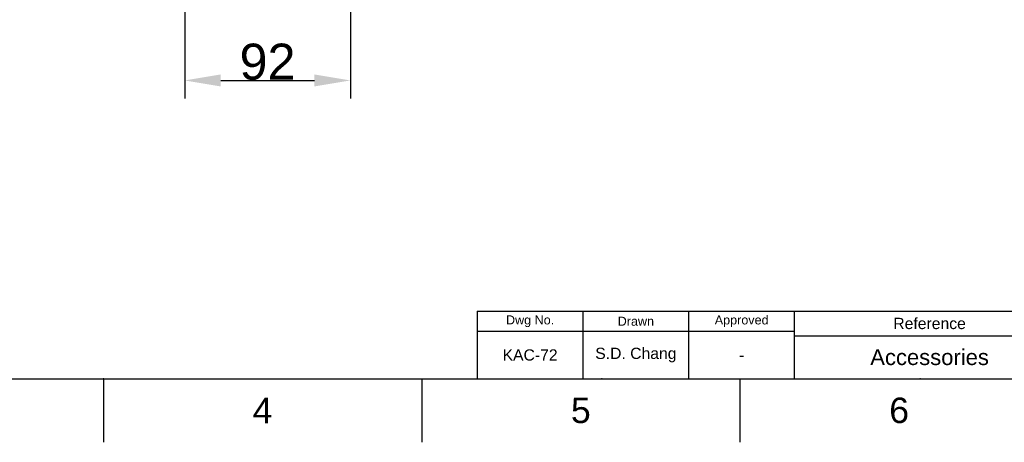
# Model space of a CAD drawing. Header units: millimetres. Extents: x 580 to 2065, y -13 to 1037.
# Tile 2 of 6: x 1099 to 1646, y -13 to 221. Entities that reach past the tile are written whole.
import ezdxf

# ---------------------------------------------------------------- set-up
doc = ezdxf.new("R2010")
doc.units = ezdxf.units.MM
doc.header["$LTSCALE"] = 0.1
for name, color, linetype in [('DEFAULT', 7, 'Continuous'), ('FORM', 7, 'Continuous'), ('TEXT', 2, 'Continuous')]:
    doc.layers.add(name, color=color, linetype=linetype)
doc.styles.add('ARIAL', font='arial_0.ttf')
doc.styles.get("Standard").update_dxf_attribs({"font": 'arial_0.ttf'})
doc.dimstyles.new('DIMENSION STYLE 01', dxfattribs={"dimtxt": 20, "dimasz": 20, "dimexe": 10, "dimexo": 0.5, "dimgap": 0.09, "dimtad": 1, "dimtoh": 1, "dimdec": 0, "dimzin": 0, "dimdsep": 46, "dimtxsty": 'ARIAL', "dimcen": 0.5, "dimadec": 1, "dimazin": 0, "dimtfac": 1, "dimtdec": 4, "dimtofl": 0, "dimtmove": 0, "dimatfit": 3, "dimfxl": 1, "dimtolj": 1, "dimtzin": 0, "dimarcsym": 0})

# ---------------------------------------------------------------- blocks, each defined once
blk = doc.blocks.new('*D282')
at = {"layer": 'DEFAULT', "color": 0, "lineweight": -2, "transparency": 16777216}
for p, q in [((1190.67, 227.1), (1190.67, 177.74)), ((1282.67, 227.1), (1282.67, 177.74)), ((1210.67, 187.74), (1262.67, 187.74))]:
    blk.add_line(p, q, dxfattribs=at)
at = {"layer": 'DEFAULT', "color": 0, "transparency": 16777216}
for points in [[(1210.67, 191.07), (1210.67, 184.41), (1190.67, 187.74)], [(1262.67, 191.07), (1262.67, 184.41), (1282.67, 187.74)]]:
    blk.add_solid(points, dxfattribs=at)
at = {"layer": 'Defpoints', "color": 0, "transparency": 16777216}
for p in [(1190.67, 227.6), (1282.67, 227.6), (1282.67, 187.74)]:
    blk.add_point(p, dxfattribs=at)
at = {"layer": 'DEFAULT', "color": 0, "transparency": 16777216, "insert": (1236.67, 198.04), "char_height": 20, "attachment_point": 5, "style": 'ARIAL'}
blk.add_mtext('\\A1;92', dxfattribs=at)

msp = doc.modelspace()

# ---------------------------------------------------------------- linework, layer by layer
for p, q in [((615.21, 22.08), (2029.35, 22.08)), ((1145.51, 22.08), (1145.51, -13.27)), ((1322.28, 22.08), (1322.28, -13.27)), ((1499.05, 22.08), (1499.05, -13.27))]:
    msp.add_line(p, q)
for p in [(1145.51, 22.08), (1422.28, 22.08), (1599.05, 22.08)]:
    msp.add_point(p)
at = {"layer": 'FORM'}
for p, q in [((1353.1, 59.58), (2029.35, 59.58)), ((1353.1, 59.58), (1353.1, 22.08)), ((1411.85, 59.58), (1411.85, 22.08)), ((1470.6, 22.08), (1470.6, 59.58)), ((1529.35, 22.08), (1529.35, 59.58)), ((1529.35, 48.33), (1353.1, 48.33)), ((1529.35, 45.83), (1879.35, 45.83))]:
    msp.add_line(p, q, dxfattribs=at)
at = {"layer": 'TEXT'}
msp.add_point((1470.6, 48.33), dxfattribs=at)

# ---------------------------------------------------------------- texts
at = {"char_height": 14.14, "attachment_point": 5}
for s, insert in [('4', (1233.9, 4.4)), ('5', (1410.66, 4.4)), ('6', (1587.43, 4.4))]:
    msp.add_mtext_dynamic_manual_height_columns(s, width=50, gutter_width=12.5, heights=[0], dxfattribs=dict(at, insert=insert))
at = {"layer": 'TEXT', "attachment_point": 5}
for s, width, insert, char_height in [('Dwg No.', 44.2361, (1382.48, 53.96), 5), ('Drawn', 23.5, (1441.23, 53.96), 5), ('Approved', 23.5, (1499.98, 53.96), 5), ('Reference', 60, (1604.35, 52.71), 6.25), ('KAC-72', 23.5, (1382.48, 35.21), 6.25), ('S.D. Chang', 46.4141, (1441.23, 35.21), 6.25), ('Accessories', 128.2482, (1604.35, 33.96), 8.75), ('-', 23.5, (1499.98, 35.21), 6.25)]:
    msp.add_mtext_dynamic_manual_height_columns(s, width=width, gutter_width=12.5, heights=[0], dxfattribs=dict(at, insert=insert, char_height=char_height))

# ---------------------------------------------------------------- dimensions: what is measured, and where the dimension line sits
at = {"layer": 'DEFAULT'}
dim = msp.add_linear_dim(base=(1282.67, 187.74), p1=(1190.67, 227.6), p2=(1282.67, 227.6), dimstyle='DIMENSION STYLE 01', dxfattribs=at)
dim.commit()
dim.dimension.update_dxf_attribs({"geometry": '*D282', "text_midpoint": (1236.67, 198.04)})

doc.saveas('drawing.dxf')
